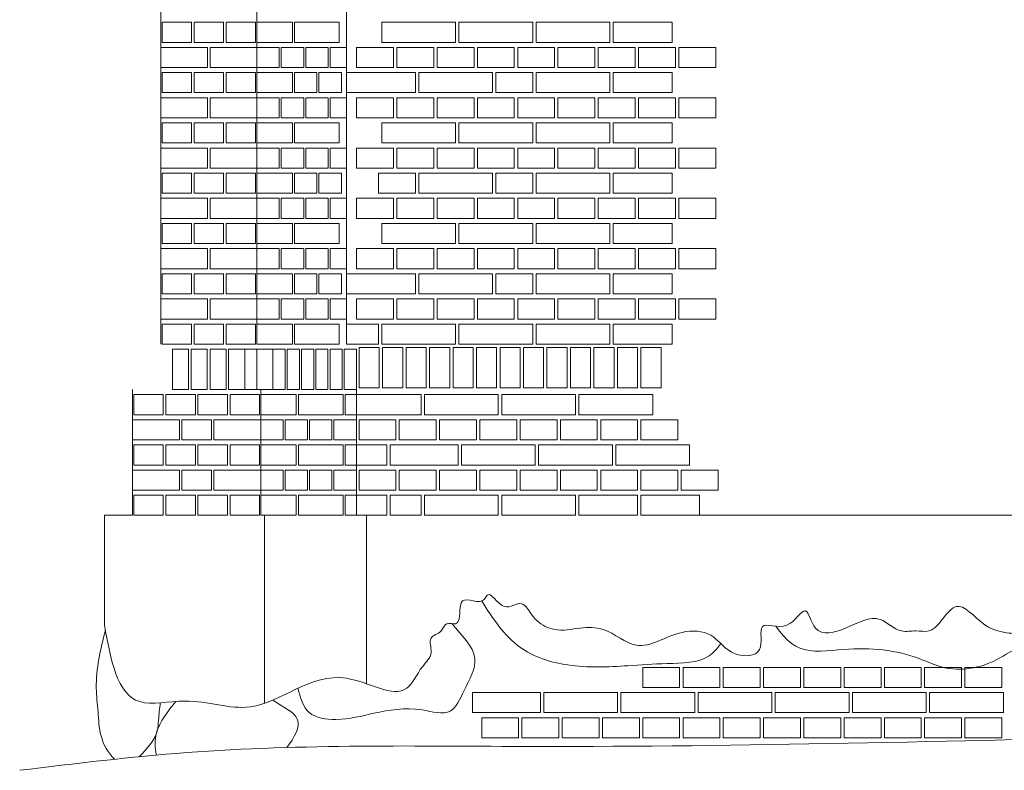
# Model space of a CAD drawing. Header units: millimetres. Extents: x -37887 to 94344, y -69777 to 116976.
# Tile 171 of 205: x 15682 to 18616, y 107490 to 109728. Entities that reach past the tile are written whole.
import ezdxf

# ---------------------------------------------------------------- set-up
doc = ezdxf.new("R2010")
doc.units = ezdxf.units.MM
doc.layers.add('02_odbudowa', color=7, linetype='Continuous', lineweight=30)
doc.layers.add('inwentarka dominiki', color=1, linetype='Continuous', lineweight=13)

# ---------------------------------------------------------------- blocks, each defined once
blk = doc.blocks.new('A$C548F19F9')
at = {"layer": 'inwentarka dominiki'}
for p, q in [((17728.1, 1606.6), (17728.1, 6616.6)), ((17174.8, 2824.7), (17174.8, 1606.6)), ((17460.9, 2606.3), (17460.9, 1606.6)), ((17757.8, 1546.6), (17757.8, 1096.6)), ((17090.7, 1471.6), (17090.7, 1096.6)), ((17472.2, 1471.6), (17472.2, 1096.6)), ((17006.6, 1096.6), (17006.6, 770)), ((17090.7, 1096.6), (17006.6, 1096.6)), ((17483.5, 1096.6), (17483.5, 535.9)), ((17787.4, 1096.6), (17787.4, 594.4)), ((18780.4, 1096.6), (19973.1, 1096.6))]:
    blk.add_line(p, q, dxfattribs=at)
for points in [[(17266.2, 2506.6), (17266.2, 2566.6), (17178.7, 2566.6), (17178.7, 2506.6), (17266.2, 2506.6)], [(17361.6, 2506.6), (17361.6, 2566.6), (17274.1, 2566.6), (17274.1, 2506.6), (17361.6, 2506.6)], [(17457, 2506.6), (17457, 2566.6), (17369.5, 2566.6), (17369.5, 2506.6), (17457, 2506.6)], [(17460.9, 2506.6), (17460.9, 2566.6), (17567.1, 2566.6), (17567.1, 2506.6), (17460.9, 2506.6)], [(17573.2, 2506.6), (17573.2, 2566.6), (17706.6, 2566.6), (17706.6, 2506.6), (17573.2, 2506.6)], [(18053.1, 2566.6), (18053.1, 2506.6), (17833.1, 2506.6), (17833.1, 2566.6), (18053.1, 2566.6)], [(18283.1, 2566.6), (18283.1, 2506.6), (18063.1, 2506.6), (18063.1, 2566.6), (18283.1, 2566.6)], [(18513.1, 2566.6), (18513.1, 2506.6), (18293.1, 2506.6), (18293.1, 2566.6), (18513.1, 2566.6)], [(18698.1, 2506.6), (18523.1, 2506.6), (18523.1, 2566.6), (18698.1, 2566.6), (18698.1, 2506.6)], [(17174.8, 2431.6), (17313.9, 2431.6), (17313.9, 2491.6), (17174.8, 2491.6), (17174.8, 2431.6)], [(17321.8, 2431.6), (17460.9, 2431.6), (17460.9, 2491.6), (17321.8, 2491.6), (17321.8, 2431.6)], [(17527.7, 2431.6), (17460.9, 2431.6), (17460.9, 2491.6), (17527.7, 2491.6), (17527.7, 2431.6)], [(17600.5, 2431.6), (17533.7, 2431.6), (17533.7, 2491.6), (17600.5, 2491.6), (17600.5, 2431.6)], [(17673.3, 2431.6), (17606.5, 2431.6), (17606.5, 2491.6), (17673.3, 2491.6), (17673.3, 2431.6)], [(17728.1, 2431.6), (17679.3, 2431.6), (17679.3, 2491.6), (17728.1, 2491.6), (17728.1, 2431.6)], [(17868.1, 2491.6), (17868.1, 2431.6), (17758.1, 2431.6), (17758.1, 2491.6), (17868.1, 2491.6)], [(17988.1, 2491.6), (17988.1, 2431.6), (17878.1, 2431.6), (17878.1, 2491.6), (17988.1, 2491.6)], [(18108.1, 2491.6), (18108.1, 2431.6), (17998.1, 2431.6), (17998.1, 2491.6), (18108.1, 2491.6)], [(18228.1, 2491.6), (18228.1, 2431.6), (18118.1, 2431.6), (18118.1, 2491.6), (18228.1, 2491.6)], [(18348.1, 2491.6), (18348.1, 2431.6), (18238.1, 2431.6), (18238.1, 2491.6), (18348.1, 2491.6)], [(18468.1, 2491.6), (18468.1, 2431.6), (18358.1, 2431.6), (18358.1, 2491.6), (18468.1, 2491.6)], [(18588.1, 2491.6), (18588.1, 2431.6), (18478.1, 2431.6), (18478.1, 2491.6), (18588.1, 2491.6)], [(18708.1, 2491.6), (18708.1, 2431.6), (18598.1, 2431.6), (18598.1, 2491.6), (18708.1, 2491.6)], [(18828.1, 2491.6), (18828.1, 2431.6), (18718.1, 2431.6), (18718.1, 2491.6), (18828.1, 2491.6)], [(17266.2, 2356.6), (17266.2, 2416.6), (17178.7, 2416.6), (17178.7, 2356.6), (17266.2, 2356.6)], [(17361.6, 2356.6), (17361.6, 2416.6), (17274.1, 2416.6), (17274.1, 2356.6), (17361.6, 2356.6)], [(17457, 2356.6), (17457, 2416.6), (17369.5, 2416.6), (17369.5, 2356.6), (17457, 2356.6)], [(17460.9, 2356.6), (17460.9, 2416.6), (17567.1, 2416.6), (17567.1, 2356.6), (17460.9, 2356.6)], [(17639.9, 2356.6), (17573.2, 2356.6), (17573.2, 2416.6), (17639.9, 2416.6), (17639.9, 2356.6)], [(17712.7, 2356.6), (17646, 2356.6), (17646, 2416.6), (17712.7, 2416.6), (17712.7, 2356.6)], [(17933.1, 2416.6), (17933.1, 2356.6), (17728.1, 2356.6), (17728.1, 2416.6), (17933.1, 2416.6)], [(18163.1, 2416.6), (18163.1, 2356.6), (17943.1, 2356.6), (17943.1, 2416.6), (18163.1, 2416.6)], [(18283.1, 2416.6), (18283.1, 2356.6), (18173.1, 2356.6), (18173.1, 2416.6), (18283.1, 2416.6)], [(18513.1, 2416.6), (18513.1, 2356.6), (18293.1, 2356.6), (18293.1, 2416.6), (18513.1, 2416.6)], [(18698.1, 2356.6), (18523.1, 2356.6), (18523.1, 2416.6), (18698.1, 2416.6), (18698.1, 2356.6)], [(17174.8, 2281.6), (17313.9, 2281.6), (17313.9, 2341.6), (17174.8, 2341.6), (17174.8, 2281.6)], [(17321.8, 2281.6), (17460.9, 2281.6), (17460.9, 2341.6), (17321.8, 2341.6), (17321.8, 2281.6)], [(17527.7, 2281.6), (17460.9, 2281.6), (17460.9, 2341.6), (17527.7, 2341.6), (17527.7, 2281.6)], [(17600.5, 2281.6), (17533.7, 2281.6), (17533.7, 2341.6), (17600.5, 2341.6), (17600.5, 2281.6)], [(17673.3, 2281.6), (17606.5, 2281.6), (17606.5, 2341.6), (17673.3, 2341.6), (17673.3, 2281.6)], [(17728.1, 2281.6), (17679.3, 2281.6), (17679.3, 2341.6), (17728.1, 2341.6), (17728.1, 2281.6)], [(17868.1, 2341.6), (17868.1, 2281.6), (17758.1, 2281.6), (17758.1, 2341.6), (17868.1, 2341.6)], [(17988.1, 2341.6), (17988.1, 2281.6), (17878.1, 2281.6), (17878.1, 2341.6), (17988.1, 2341.6)], [(18108.1, 2341.6), (18108.1, 2281.6), (17998.1, 2281.6), (17998.1, 2341.6), (18108.1, 2341.6)], [(18228.1, 2341.6), (18228.1, 2281.6), (18118.1, 2281.6), (18118.1, 2341.6), (18228.1, 2341.6)], [(18348.1, 2341.6), (18348.1, 2281.6), (18238.1, 2281.6), (18238.1, 2341.6), (18348.1, 2341.6)], [(18468.1, 2341.6), (18468.1, 2281.6), (18358.1, 2281.6), (18358.1, 2341.6), (18468.1, 2341.6)], [(18588.1, 2341.6), (18588.1, 2281.6), (18478.1, 2281.6), (18478.1, 2341.6), (18588.1, 2341.6)], [(18708.1, 2341.6), (18708.1, 2281.6), (18598.1, 2281.6), (18598.1, 2341.6), (18708.1, 2341.6)], [(18828.1, 2341.6), (18828.1, 2281.6), (18718.1, 2281.6), (18718.1, 2341.6), (18828.1, 2341.6)], [(17266.2, 2206.6), (17266.2, 2266.6), (17178.7, 2266.6), (17178.7, 2206.6), (17266.2, 2206.6)], [(17361.6, 2206.6), (17361.6, 2266.6), (17274.1, 2266.6), (17274.1, 2206.6), (17361.6, 2206.6)], [(17457, 2206.6), (17457, 2266.6), (17369.5, 2266.6), (17369.5, 2206.6), (17457, 2206.6)], [(17460.9, 2206.6), (17460.9, 2266.6), (17567.1, 2266.6), (17567.1, 2206.6), (17460.9, 2206.6)], [(17573.2, 2206.6), (17573.2, 2266.6), (17706.6, 2266.6), (17706.6, 2206.6), (17573.2, 2206.6)], [(18053.1, 2266.6), (18053.1, 2206.6), (17833.1, 2206.6), (17833.1, 2266.6), (18053.1, 2266.6)], [(18283.1, 2266.6), (18283.1, 2206.6), (18063.1, 2206.6), (18063.1, 2266.6), (18283.1, 2266.6)], [(18513.1, 2266.6), (18513.1, 2206.6), (18293.1, 2206.6), (18293.1, 2266.6), (18513.1, 2266.6)], [(18698.1, 2206.6), (18523.1, 2206.6), (18523.1, 2266.6), (18698.1, 2266.6), (18698.1, 2206.6)], [(17174.8, 2131.6), (17313.9, 2131.6), (17313.9, 2191.6), (17174.8, 2191.6), (17174.8, 2131.6)], [(17321.8, 2131.6), (17460.9, 2131.6), (17460.9, 2191.6), (17321.8, 2191.6), (17321.8, 2131.6)], [(17527.7, 2131.6), (17460.9, 2131.6), (17460.9, 2191.6), (17527.7, 2191.6), (17527.7, 2131.6)], [(17600.5, 2131.6), (17533.7, 2131.6), (17533.7, 2191.6), (17600.5, 2191.6), (17600.5, 2131.6)], [(17673.3, 2131.6), (17606.5, 2131.6), (17606.5, 2191.6), (17673.3, 2191.6), (17673.3, 2131.6)], [(17728.1, 2131.6), (17679.3, 2131.6), (17679.3, 2191.6), (17728.1, 2191.6), (17728.1, 2131.6)], [(17868.1, 2191.6), (17868.1, 2131.6), (17758.1, 2131.6), (17758.1, 2191.6), (17868.1, 2191.6)], [(17988.1, 2191.6), (17988.1, 2131.6), (17878.1, 2131.6), (17878.1, 2191.6), (17988.1, 2191.6)], [(18108.1, 2191.6), (18108.1, 2131.6), (17998.1, 2131.6), (17998.1, 2191.6), (18108.1, 2191.6)], [(18228.1, 2191.6), (18228.1, 2131.6), (18118.1, 2131.6), (18118.1, 2191.6), (18228.1, 2191.6)], [(18348.1, 2191.6), (18348.1, 2131.6), (18238.1, 2131.6), (18238.1, 2191.6), (18348.1, 2191.6)], [(18468.1, 2191.6), (18468.1, 2131.6), (18358.1, 2131.6), (18358.1, 2191.6), (18468.1, 2191.6)], [(18588.1, 2191.6), (18588.1, 2131.6), (18478.1, 2131.6), (18478.1, 2191.6), (18588.1, 2191.6)], [(18708.1, 2191.6), (18708.1, 2131.6), (18598.1, 2131.6), (18598.1, 2191.6), (18708.1, 2191.6)], [(18828.1, 2191.6), (18828.1, 2131.6), (18718.1, 2131.6), (18718.1, 2191.6), (18828.1, 2191.6)], [(17266.2, 2056.6), (17266.2, 2116.6), (17178.7, 2116.6), (17178.7, 2056.6), (17266.2, 2056.6)], [(17361.6, 2056.6), (17361.6, 2116.6), (17274.1, 2116.6), (17274.1, 2056.6), (17361.6, 2056.6)], [(17457, 2056.6), (17457, 2116.6), (17369.5, 2116.6), (17369.5, 2056.6), (17457, 2056.6)], [(17460.9, 2056.6), (17460.9, 2116.6), (17567.1, 2116.6), (17567.1, 2056.6), (17460.9, 2056.6)], [(17639.9, 2056.6), (17573.2, 2056.6), (17573.2, 2116.6), (17639.9, 2116.6), (17639.9, 2056.6)], [(17712.7, 2056.6), (17646, 2056.6), (17646, 2116.6), (17712.7, 2116.6), (17712.7, 2056.6)], [(17933.1, 2116.6), (17933.1, 2056.6), (17823.1, 2056.6), (17823.1, 2116.6), (17933.1, 2116.6)], [(18163.1, 2116.6), (18163.1, 2056.6), (17943.1, 2056.6), (17943.1, 2116.6), (18163.1, 2116.6)], [(18283.1, 2116.6), (18283.1, 2056.6), (18173.1, 2056.6), (18173.1, 2116.6), (18283.1, 2116.6)], [(18513.1, 2116.6), (18513.1, 2056.6), (18293.1, 2056.6), (18293.1, 2116.6), (18513.1, 2116.6)], [(18698.1, 2056.6), (18523.1, 2056.6), (18523.1, 2116.6), (18698.1, 2116.6), (18698.1, 2056.6)], [(17174.8, 1981.6), (17313.9, 1981.6), (17313.9, 2041.6), (17174.8, 2041.6), (17174.8, 1981.6)], [(17321.8, 1981.6), (17460.9, 1981.6), (17460.9, 2041.6), (17321.8, 2041.6), (17321.8, 1981.6)], [(17527.7, 1981.6), (17460.9, 1981.6), (17460.9, 2041.6), (17527.7, 2041.6), (17527.7, 1981.6)], [(17600.5, 1981.6), (17533.7, 1981.6), (17533.7, 2041.6), (17600.5, 2041.6), (17600.5, 1981.6)], [(17673.3, 1981.6), (17606.5, 1981.6), (17606.5, 2041.6), (17673.3, 2041.6), (17673.3, 1981.6)], [(17728.1, 1981.6), (17679.3, 1981.6), (17679.3, 2041.6), (17728.1, 2041.6), (17728.1, 1981.6)], [(17868.1, 2041.6), (17868.1, 1981.6), (17758.1, 1981.6), (17758.1, 2041.6), (17868.1, 2041.6)], [(17988.1, 2041.6), (17988.1, 1981.6), (17878.1, 1981.6), (17878.1, 2041.6), (17988.1, 2041.6)], [(18108.1, 2041.6), (18108.1, 1981.6), (17998.1, 1981.6), (17998.1, 2041.6), (18108.1, 2041.6)], [(18228.1, 2041.6), (18228.1, 1981.6), (18118.1, 1981.6), (18118.1, 2041.6), (18228.1, 2041.6)], [(18348.1, 2041.6), (18348.1, 1981.6), (18238.1, 1981.6), (18238.1, 2041.6), (18348.1, 2041.6)], [(18468.1, 2041.6), (18468.1, 1981.6), (18358.1, 1981.6), (18358.1, 2041.6), (18468.1, 2041.6)], [(18588.1, 2041.6), (18588.1, 1981.6), (18478.1, 1981.6), (18478.1, 2041.6), (18588.1, 2041.6)], [(18708.1, 2041.6), (18708.1, 1981.6), (18598.1, 1981.6), (18598.1, 2041.6), (18708.1, 2041.6)], [(18828.1, 2041.6), (18828.1, 1981.6), (18718.1, 1981.6), (18718.1, 2041.6), (18828.1, 2041.6)], [(17266.2, 1906.6), (17266.2, 1966.6), (17178.7, 1966.6), (17178.7, 1906.6), (17266.2, 1906.6)], [(17361.6, 1906.6), (17361.6, 1966.6), (17274.1, 1966.6), (17274.1, 1906.6), (17361.6, 1906.6)], [(17457, 1906.6), (17457, 1966.6), (17369.5, 1966.6), (17369.5, 1906.6), (17457, 1906.6)], [(17460.9, 1906.6), (17460.9, 1966.6), (17567.1, 1966.6), (17567.1, 1906.6), (17460.9, 1906.6)], [(17573.2, 1906.6), (17573.2, 1966.6), (17706.6, 1966.6), (17706.6, 1906.6), (17573.2, 1906.6)], [(18053.1, 1966.6), (18053.1, 1906.6), (17833.1, 1906.6), (17833.1, 1966.6), (18053.1, 1966.6)], [(18283.1, 1966.6), (18283.1, 1906.6), (18063.1, 1906.6), (18063.1, 1966.6), (18283.1, 1966.6)], [(18513.1, 1966.6), (18513.1, 1906.6), (18293.1, 1906.6), (18293.1, 1966.6), (18513.1, 1966.6)], [(18698.1, 1906.6), (18523.1, 1906.6), (18523.1, 1966.6), (18698.1, 1966.6), (18698.1, 1906.6)], [(17174.8, 1831.6), (17313.9, 1831.6), (17313.9, 1891.6), (17174.8, 1891.6), (17174.8, 1831.6)], [(17321.8, 1831.6), (17460.9, 1831.6), (17460.9, 1891.6), (17321.8, 1891.6), (17321.8, 1831.6)], [(17527.7, 1831.6), (17460.9, 1831.6), (17460.9, 1891.6), (17527.7, 1891.6), (17527.7, 1831.6)], [(17600.5, 1831.6), (17533.7, 1831.6), (17533.7, 1891.6), (17600.5, 1891.6), (17600.5, 1831.6)], [(17673.3, 1831.6), (17606.5, 1831.6), (17606.5, 1891.6), (17673.3, 1891.6), (17673.3, 1831.6)], [(17728.1, 1831.6), (17679.3, 1831.6), (17679.3, 1891.6), (17728.1, 1891.6), (17728.1, 1831.6)], [(17868.1, 1891.6), (17868.1, 1831.6), (17758.1, 1831.6), (17758.1, 1891.6), (17868.1, 1891.6)], [(17988.1, 1891.6), (17988.1, 1831.6), (17878.1, 1831.6), (17878.1, 1891.6), (17988.1, 1891.6)], [(18108.1, 1891.6), (18108.1, 1831.6), (17998.1, 1831.6), (17998.1, 1891.6), (18108.1, 1891.6)], [(18228.1, 1891.6), (18228.1, 1831.6), (18118.1, 1831.6), (18118.1, 1891.6), (18228.1, 1891.6)], [(18348.1, 1891.6), (18348.1, 1831.6), (18238.1, 1831.6), (18238.1, 1891.6), (18348.1, 1891.6)], [(18468.1, 1891.6), (18468.1, 1831.6), (18358.1, 1831.6), (18358.1, 1891.6), (18468.1, 1891.6)], [(18588.1, 1891.6), (18588.1, 1831.6), (18478.1, 1831.6), (18478.1, 1891.6), (18588.1, 1891.6)], [(18708.1, 1891.6), (18708.1, 1831.6), (18598.1, 1831.6), (18598.1, 1891.6), (18708.1, 1891.6)], [(18828.1, 1891.6), (18828.1, 1831.6), (18718.1, 1831.6), (18718.1, 1891.6), (18828.1, 1891.6)], [(17266.2, 1756.6), (17266.2, 1816.6), (17178.7, 1816.6), (17178.7, 1756.6), (17266.2, 1756.6)], [(17361.6, 1756.6), (17361.6, 1816.6), (17274.1, 1816.6), (17274.1, 1756.6), (17361.6, 1756.6)], [(17457, 1756.6), (17457, 1816.6), (17369.5, 1816.6), (17369.5, 1756.6), (17457, 1756.6)], [(17460.9, 1756.6), (17460.9, 1816.6), (17567.1, 1816.6), (17567.1, 1756.6), (17460.9, 1756.6)], [(17639.9, 1756.6), (17573.2, 1756.6), (17573.2, 1816.6), (17639.9, 1816.6), (17639.9, 1756.6)], [(17712.7, 1756.6), (17646, 1756.6), (17646, 1816.6), (17712.7, 1816.6), (17712.7, 1756.6)], [(17933.1, 1816.6), (17933.1, 1756.6), (17728.1, 1756.6), (17728.1, 1816.6), (17933.1, 1816.6)], [(18163.1, 1816.6), (18163.1, 1756.6), (17943.1, 1756.6), (17943.1, 1816.6), (18163.1, 1816.6)], [(18283.1, 1816.6), (18283.1, 1756.6), (18173.1, 1756.6), (18173.1, 1816.6), (18283.1, 1816.6)], [(18513.1, 1816.6), (18513.1, 1756.6), (18293.1, 1756.6), (18293.1, 1816.6), (18513.1, 1816.6)], [(18698.1, 1756.6), (18523.1, 1756.6), (18523.1, 1816.6), (18698.1, 1816.6), (18698.1, 1756.6)], [(17174.8, 1681.6), (17313.9, 1681.6), (17313.9, 1741.6), (17174.8, 1741.6), (17174.8, 1681.6)], [(17321.8, 1681.6), (17460.9, 1681.6), (17460.9, 1741.6), (17321.8, 1741.6), (17321.8, 1681.6)], [(17527.7, 1681.6), (17460.9, 1681.6), (17460.9, 1741.6), (17527.7, 1741.6), (17527.7, 1681.6)], [(17600.5, 1681.6), (17533.7, 1681.6), (17533.7, 1741.6), (17600.5, 1741.6), (17600.5, 1681.6)], [(17673.3, 1681.6), (17606.5, 1681.6), (17606.5, 1741.6), (17673.3, 1741.6), (17673.3, 1681.6)], [(17728.1, 1681.6), (17679.3, 1681.6), (17679.3, 1741.6), (17728.1, 1741.6), (17728.1, 1681.6)], [(17868.1, 1741.6), (17868.1, 1681.6), (17758.1, 1681.6), (17758.1, 1741.6), (17868.1, 1741.6)], [(17988.1, 1741.6), (17988.1, 1681.6), (17878.1, 1681.6), (17878.1, 1741.6), (17988.1, 1741.6)], [(18108.1, 1741.6), (18108.1, 1681.6), (17998.1, 1681.6), (17998.1, 1741.6), (18108.1, 1741.6)], [(18228.1, 1741.6), (18228.1, 1681.6), (18118.1, 1681.6), (18118.1, 1741.6), (18228.1, 1741.6)], [(18348.1, 1741.6), (18348.1, 1681.6), (18238.1, 1681.6), (18238.1, 1741.6), (18348.1, 1741.6)], [(18468.1, 1741.6), (18468.1, 1681.6), (18358.1, 1681.6), (18358.1, 1741.6), (18468.1, 1741.6)], [(18588.1, 1741.6), (18588.1, 1681.6), (18478.1, 1681.6), (18478.1, 1741.6), (18588.1, 1741.6)], [(18708.1, 1741.6), (18708.1, 1681.6), (18598.1, 1681.6), (18598.1, 1741.6), (18708.1, 1741.6)], [(18828.1, 1741.6), (18828.1, 1681.6), (18718.1, 1681.6), (18718.1, 1741.6), (18828.1, 1741.6)], [(17266.2, 1606.6), (17266.2, 1666.6), (17178.7, 1666.6), (17178.7, 1606.6), (17266.2, 1606.6)], [(17361.6, 1606.6), (17361.6, 1666.6), (17274.1, 1666.6), (17274.1, 1606.6), (17361.6, 1606.6)], [(17457, 1606.6), (17457, 1666.6), (17369.5, 1666.6), (17369.5, 1606.6), (17457, 1606.6)], [(17460.9, 1606.6), (17460.9, 1666.6), (17567.1, 1666.6), (17567.1, 1606.6), (17460.9, 1606.6)], [(17573.2, 1606.6), (17573.2, 1666.6), (17706.6, 1666.6), (17706.6, 1606.6), (17573.2, 1606.6)], [(17823.1, 1666.6), (17823.1, 1606.6), (17728.1, 1606.6), (17728.1, 1666.6), (17823.1, 1666.6)], [(18053.1, 1666.6), (18053.1, 1606.6), (17833.1, 1606.6), (17833.1, 1666.6), (18053.1, 1666.6)], [(18283.1, 1666.6), (18283.1, 1606.6), (18063.1, 1606.6), (18063.1, 1666.6), (18283.1, 1666.6)], [(18513.1, 1666.6), (18513.1, 1606.6), (18293.1, 1606.6), (18293.1, 1666.6), (18513.1, 1666.6)], [(18698.1, 1606.6), (18523.1, 1606.6), (18523.1, 1666.6), (18698.1, 1666.6), (18698.1, 1606.6)], [(17825.4, 1476.6), (17825.4, 1596.6), (17765.4, 1596.6), (17765.4, 1476.6), (17825.4, 1476.6)], [(17895.4, 1476.6), (17895.4, 1596.6), (17835.4, 1596.6), (17835.4, 1476.6), (17895.4, 1476.6)], [(17965.4, 1476.6), (17965.4, 1596.6), (17905.4, 1596.6), (17905.4, 1476.6), (17965.4, 1476.6)], [(18035.4, 1476.6), (18035.4, 1596.6), (17975.4, 1596.6), (17975.4, 1476.6), (18035.4, 1476.6)], [(18105.4, 1476.6), (18105.4, 1596.6), (18045.4, 1596.6), (18045.4, 1476.6), (18105.4, 1476.6)], [(18175.4, 1476.6), (18175.4, 1596.6), (18115.4, 1596.6), (18115.4, 1476.6), (18175.4, 1476.6)], [(18245.4, 1476.6), (18245.4, 1596.6), (18185.4, 1596.6), (18185.4, 1476.6), (18245.4, 1476.6)], [(18315.4, 1476.6), (18315.4, 1596.6), (18255.4, 1596.6), (18255.4, 1476.6), (18315.4, 1476.6)], [(18385.4, 1476.6), (18385.4, 1596.6), (18325.4, 1596.6), (18325.4, 1476.6), (18385.4, 1476.6)], [(18385.4, 1476.6), (18385.4, 1596.6), (18325.4, 1596.6), (18325.4, 1476.6), (18385.4, 1476.6)], [(18455.4, 1476.6), (18455.4, 1596.6), (18395.4, 1596.6), (18395.4, 1476.6), (18455.4, 1476.6)], [(18525.4, 1476.6), (18525.4, 1596.6), (18465.4, 1596.6), (18465.4, 1476.6), (18525.4, 1476.6)], [(18595.4, 1476.6), (18595.4, 1596.6), (18535.4, 1596.6), (18535.4, 1476.6), (18595.4, 1476.6)], [(18665.4, 1476.6), (18665.4, 1596.6), (18605.4, 1596.6), (18605.4, 1476.6), (18665.4, 1476.6)], [(17182.1, 1396.6), (17182.1, 1456.6), (17094.6, 1456.6), (17094.6, 1396.6), (17182.1, 1396.6)], [(17277.5, 1396.6), (17277.5, 1456.6), (17190, 1456.6), (17190, 1396.6), (17277.5, 1396.6)], [(17372.9, 1396.6), (17372.9, 1456.6), (17285.4, 1456.6), (17285.4, 1396.6), (17372.9, 1396.6)], [(17468.2, 1396.6), (17468.2, 1456.6), (17380.8, 1456.6), (17380.8, 1396.6), (17468.2, 1396.6)], [(17472.2, 1396.6), (17472.2, 1456.6), (17578.4, 1456.6), (17578.4, 1396.6), (17472.2, 1396.6)], [(17584.5, 1396.6), (17584.5, 1456.6), (17717.9, 1456.6), (17717.9, 1396.6), (17584.5, 1396.6)], [(17724, 1396.6), (17724, 1456.6), (17757.8, 1456.6), (17757.8, 1396.6), (17724, 1396.6)], [(17950.4, 1456.6), (17950.4, 1396.6), (17757.8, 1396.6), (17757.8, 1456.6), (17950.4, 1456.6)], [(18180.4, 1456.6), (18180.4, 1396.6), (17960.4, 1396.6), (17960.4, 1456.6), (18180.4, 1456.6)], [(18410.4, 1456.6), (18410.4, 1396.6), (18190.4, 1396.6), (18190.4, 1456.6), (18410.4, 1456.6)], [(18640.4, 1456.6), (18640.4, 1396.6), (18420.4, 1396.6), (18420.4, 1456.6), (18640.4, 1456.6)], [(17090.7, 1321.6), (17229.8, 1321.6), (17229.8, 1381.6), (17090.7, 1381.6), (17090.7, 1321.6)], [(17325.2, 1321.6), (17325.2, 1381.6), (17237.7, 1381.6), (17237.7, 1321.6), (17325.2, 1321.6)], [(17333.1, 1321.6), (17472.2, 1321.6), (17472.2, 1381.6), (17333.1, 1381.6), (17333.1, 1321.6)], [(17539, 1321.6), (17472.2, 1321.6), (17472.2, 1381.6), (17539, 1381.6), (17539, 1321.6)], [(17611.8, 1321.6), (17545, 1321.6), (17545, 1381.6), (17611.8, 1381.6), (17611.8, 1321.6)], [(17684.6, 1321.6), (17617.8, 1321.6), (17617.8, 1381.6), (17684.6, 1381.6), (17684.6, 1321.6)], [(17757.8, 1321.6), (17690.6, 1321.6), (17690.6, 1381.6), (17757.8, 1381.6), (17757.8, 1321.6)], [(17875.4, 1381.6), (17875.4, 1321.6), (17765.4, 1321.6), (17765.4, 1381.6), (17875.4, 1381.6)], [(17995.4, 1381.6), (17995.4, 1321.6), (17885.4, 1321.6), (17885.4, 1381.6), (17995.4, 1381.6)], [(18115.4, 1381.6), (18115.4, 1321.6), (18005.4, 1321.6), (18005.4, 1381.6), (18115.4, 1381.6)], [(18235.4, 1381.6), (18235.4, 1321.6), (18125.4, 1321.6), (18125.4, 1381.6), (18235.4, 1381.6)], [(18355.4, 1381.6), (18355.4, 1321.6), (18245.4, 1321.6), (18245.4, 1381.6), (18355.4, 1381.6)], [(18475.4, 1381.6), (18475.4, 1321.6), (18365.4, 1321.6), (18365.4, 1381.6), (18475.4, 1381.6)], [(18595.4, 1381.6), (18595.4, 1321.6), (18485.4, 1321.6), (18485.4, 1381.6), (18595.4, 1381.6)], [(18715.4, 1381.6), (18715.4, 1321.6), (18605.4, 1321.6), (18605.4, 1381.6), (18715.4, 1381.6)], [(17182.1, 1246.6), (17182.1, 1306.6), (17094.6, 1306.6), (17094.6, 1246.6), (17182.1, 1246.6)], [(17277.5, 1246.6), (17277.5, 1306.6), (17190, 1306.6), (17190, 1246.6), (17277.5, 1246.6)], [(17372.9, 1246.6), (17372.9, 1306.6), (17285.4, 1306.6), (17285.4, 1246.6), (17372.9, 1246.6)], [(17468.2, 1246.6), (17468.2, 1306.6), (17380.8, 1306.6), (17380.8, 1246.6), (17468.2, 1246.6)], [(17472.2, 1246.6), (17472.2, 1306.6), (17578.4, 1306.6), (17578.4, 1246.6), (17472.2, 1246.6)], [(17584.5, 1246.6), (17584.5, 1306.6), (17717.9, 1306.6), (17717.9, 1246.6), (17584.5, 1246.6)], [(17724, 1246.6), (17724, 1306.6), (17757.8, 1306.6), (17757.8, 1246.6), (17724, 1246.6)], [(17847.8, 1306.6), (17847.8, 1246.6), (17757.8, 1246.6), (17757.8, 1306.6), (17847.8, 1306.6)], [(18060.4, 1306.6), (18060.4, 1246.6), (17857.8, 1246.6), (17857.8, 1306.6), (18060.4, 1306.6)], [(18290.4, 1306.6), (18290.4, 1246.6), (18070.4, 1246.6), (18070.4, 1306.6), (18290.4, 1306.6)], [(18520.4, 1306.6), (18520.4, 1246.6), (18300.4, 1246.6), (18300.4, 1306.6), (18520.4, 1306.6)], [(18750.4, 1306.6), (18750.4, 1246.6), (18530.4, 1246.6), (18530.4, 1306.6), (18750.4, 1306.6)], [(17090.7, 1171.6), (17229.8, 1171.6), (17229.8, 1231.6), (17090.7, 1231.6), (17090.7, 1171.6)], [(17325.2, 1171.6), (17325.2, 1231.6), (17237.7, 1231.6), (17237.7, 1171.6), (17325.2, 1171.6)], [(17333.1, 1171.6), (17472.2, 1171.6), (17472.2, 1231.6), (17333.1, 1231.6), (17333.1, 1171.6)], [(17539, 1171.6), (17472.2, 1171.6), (17472.2, 1231.6), (17539, 1231.6), (17539, 1171.6)], [(17611.8, 1171.6), (17545, 1171.6), (17545, 1231.6), (17611.8, 1231.6), (17611.8, 1171.6)], [(17684.6, 1171.6), (17617.8, 1171.6), (17617.8, 1231.6), (17684.6, 1231.6), (17684.6, 1171.6)], [(17757.8, 1171.6), (17690.6, 1171.6), (17690.6, 1231.6), (17757.8, 1231.6), (17757.8, 1171.6)], [(17875.4, 1231.6), (17875.4, 1171.6), (17765.4, 1171.6), (17765.4, 1231.6), (17875.4, 1231.6)], [(17995.4, 1231.6), (17995.4, 1171.6), (17885.4, 1171.6), (17885.4, 1231.6), (17995.4, 1231.6)], [(18115.4, 1231.6), (18115.4, 1171.6), (18005.4, 1171.6), (18005.4, 1231.6), (18115.4, 1231.6)], [(18235.4, 1231.6), (18235.4, 1171.6), (18125.4, 1171.6), (18125.4, 1231.6), (18235.4, 1231.6)], [(18355.4, 1231.6), (18355.4, 1171.6), (18245.4, 1171.6), (18245.4, 1231.6), (18355.4, 1231.6)], [(18475.4, 1231.6), (18475.4, 1171.6), (18365.4, 1171.6), (18365.4, 1231.6), (18475.4, 1231.6)], [(18595.4, 1231.6), (18595.4, 1171.6), (18485.4, 1171.6), (18485.4, 1231.6), (18595.4, 1231.6)], [(18715.4, 1231.6), (18715.4, 1171.6), (18605.4, 1171.6), (18605.4, 1231.6), (18715.4, 1231.6)], [(18835.4, 1231.6), (18835.4, 1171.6), (18725.4, 1171.6), (18725.4, 1231.6), (18835.4, 1231.6)], [(17182.1, 1096.6), (17182.1, 1156.6), (17094.6, 1156.6), (17094.6, 1096.6), (17182.1, 1096.6)], [(17277.5, 1096.6), (17277.5, 1156.6), (17190, 1156.6), (17190, 1096.6), (17277.5, 1096.6)], [(17372.9, 1096.6), (17372.9, 1156.6), (17285.4, 1156.6), (17285.4, 1096.6), (17372.9, 1096.6)], [(17468.2, 1096.6), (17468.2, 1156.6), (17380.8, 1156.6), (17380.8, 1096.6), (17468.2, 1096.6)], [(17472.2, 1096.6), (17472.2, 1156.6), (17578.4, 1156.6), (17578.4, 1096.6), (17472.2, 1096.6)], [(17584.5, 1096.6), (17584.5, 1156.6), (17717.9, 1156.6), (17717.9, 1096.6), (17584.5, 1096.6)], [(17724, 1096.6), (17724, 1156.6), (17757.8, 1156.6), (17757.8, 1096.6), (17724, 1096.6)], [(17847.8, 1156.6), (17847.8, 1096.6), (17757.8, 1096.6), (17757.8, 1156.6), (17847.8, 1156.6)], [(17950.4, 1156.6), (17950.4, 1096.6), (17857.8, 1096.6), (17857.8, 1156.6), (17950.4, 1156.6)], [(18180.4, 1156.6), (18180.4, 1096.6), (17960.4, 1096.6), (17960.4, 1156.6), (18180.4, 1156.6)], [(18410.4, 1156.6), (18410.4, 1096.6), (18190.4, 1096.6), (18190.4, 1156.6), (18410.4, 1156.6)], [(18595.4, 1096.6), (18420.4, 1096.6), (18420.4, 1156.6), (18595.4, 1156.6), (18595.4, 1096.6)], [(18780.4, 1096.6), (18605.4, 1096.6), (18605.4, 1156.6), (18780.4, 1156.6), (18780.4, 1096.6)], [(18720.8, 643.4), (18720.8, 583.4), (18610.8, 583.4), (18610.8, 643.4), (18720.8, 643.4)], [(18840.8, 643.4), (18840.8, 583.4), (18730.8, 583.4), (18730.8, 643.4), (18840.8, 643.4)], [(18960.8, 643.4), (18960.8, 583.4), (18850.8, 583.4), (18850.8, 643.4), (18960.8, 643.4)], [(19080.8, 643.4), (19080.8, 583.4), (18970.8, 583.4), (18970.8, 643.4), (19080.8, 643.4)], [(19200.8, 643.4), (19200.8, 583.4), (19090.8, 583.4), (19090.8, 643.4), (19200.8, 643.4)], [(19320.8, 643.4), (19320.8, 583.4), (19210.8, 583.4), (19210.8, 643.4), (19320.8, 643.4)], [(19440.8, 643.4), (19440.8, 583.4), (19330.8, 583.4), (19330.8, 643.4), (19440.8, 643.4)], [(19560.8, 643.4), (19560.8, 583.4), (19450.8, 583.4), (19450.8, 643.4), (19560.8, 643.4)], [(19680.8, 643.4), (19680.8, 583.4), (19570.8, 583.4), (19570.8, 643.4), (19680.8, 643.4)], [(18305.8, 568.4), (18305.8, 508.4), (18103.1, 508.4), (18103.1, 568.4), (18305.8, 568.4)], [(18535.8, 568.4), (18535.8, 508.4), (18315.8, 508.4), (18315.8, 568.4), (18535.8, 568.4)], [(18765.8, 568.4), (18765.8, 508.4), (18545.8, 508.4), (18545.8, 568.4), (18765.8, 568.4)], [(18995.8, 568.4), (18995.8, 508.4), (18775.8, 508.4), (18775.8, 568.4), (18995.8, 568.4)], [(19225.8, 568.4), (19225.8, 508.4), (19005.8, 508.4), (19005.8, 568.4), (19225.8, 568.4)], [(19455.8, 568.4), (19455.8, 508.4), (19235.8, 508.4), (19235.8, 568.4), (19455.8, 568.4)], [(19685.8, 568.4), (19685.8, 508.4), (19465.8, 508.4), (19465.8, 568.4), (19685.8, 568.4)], [(18240.8, 493.4), (18240.8, 433.4), (18130.8, 433.4), (18130.8, 493.4), (18240.8, 493.4)], [(18360.8, 493.4), (18360.8, 433.4), (18250.8, 433.4), (18250.8, 493.4), (18360.8, 493.4)], [(18480.8, 493.4), (18480.8, 433.4), (18370.8, 433.4), (18370.8, 493.4), (18480.8, 493.4)], [(18600.8, 493.4), (18600.8, 433.4), (18490.8, 433.4), (18490.8, 493.4), (18600.8, 493.4)], [(18720.8, 493.4), (18720.8, 433.4), (18610.8, 433.4), (18610.8, 493.4), (18720.8, 493.4)], [(18840.8, 493.4), (18840.8, 433.4), (18730.8, 433.4), (18730.8, 493.4), (18840.8, 493.4)], [(18960.8, 493.4), (18960.8, 433.4), (18850.8, 433.4), (18850.8, 493.4), (18960.8, 493.4)], [(19080.8, 493.4), (19080.8, 433.4), (18970.8, 433.4), (18970.8, 493.4), (19080.8, 493.4)], [(19200.8, 493.4), (19200.8, 433.4), (19090.8, 433.4), (19090.8, 493.4), (19200.8, 493.4)], [(19320.8, 493.4), (19320.8, 433.4), (19210.8, 433.4), (19210.8, 493.4), (19320.8, 493.4)], [(19440.8, 493.4), (19440.8, 433.4), (19330.8, 433.4), (19330.8, 493.4), (19440.8, 493.4)], [(19560.8, 493.4), (19560.8, 433.4), (19450.8, 433.4), (19450.8, 493.4), (19560.8, 493.4)], [(19680.8, 493.4), (19680.8, 433.4), (19570.8, 433.4), (19570.8, 493.4), (19680.8, 493.4)]]:
    blk.add_lwpolyline(points, dxfattribs=at)
for points in [[(17209.9, 1591.6), (17257.6, 1591.6), (17257.6, 1471.6), (17209.9, 1471.6)], [(17265.5, 1591.6), (17313.2, 1591.6), (17313.2, 1471.6), (17265.5, 1471.6)], [(17321.2, 1591.6), (17368.9, 1591.6), (17368.9, 1471.6), (17321.2, 1471.6)], [(17376.8, 1591.6), (17424.5, 1591.6), (17424.5, 1471.6), (17376.8, 1471.6)], [(17460.9, 1591.6), (17424.5, 1591.6), (17424.5, 1471.6), (17460.9, 1471.6)], [(17460.9, 1591.6), (17508.6, 1591.6), (17508.6, 1471.6), (17460.9, 1471.6)], [(17508.6, 1591.6), (17545, 1591.6), (17545, 1471.6), (17508.6, 1471.6)], [(17551.5, 1591.6), (17587.9, 1591.6), (17587.9, 1471.6), (17551.5, 1471.6)], [(17593.9, 1591.6), (17630.3, 1591.6), (17630.3, 1471.6), (17593.9, 1471.6)], [(17636.4, 1591.6), (17672.8, 1591.6), (17672.8, 1471.6), (17636.4, 1471.6)], [(17678.9, 1591.6), (17715.3, 1591.6), (17715.3, 1471.6), (17678.9, 1471.6)], [(17721.3, 1591.6), (17757.8, 1591.6), (17757.8, 1471.6), (17721.3, 1471.6)]]:
    blk.add_lwpolyline(points, close=True, dxfattribs=at)
blk.add_spline([(17006.6, 770), (17111.7, 541.2), (17245.8, 542.9), (17441.4, 525.6), (17727.8, 611), (17907.3, 581.1), (17954.3, 645.2), (17980, 687.9), (17980, 730.6), (18009.9, 751.9), (18027, 773.3), (18052.7, 773.3), (18074, 841.6), (18138.2, 845.9), (18146.7, 858.7), (18198, 824.5), (18249.3, 833.1), (18275, 807.4), (18296.3, 781.8), (18347.6, 756.2), (18424.6, 760.5), (18493, 756.2), (18591.3, 709.2), (18728.1, 747.7), (18813.6, 739.1), (18886.2, 683.6), (18958.9, 696.4), (18967.5, 764.7), (19040.1, 769), (19095.7, 811.7), (19125.6, 760.5), (19215.4, 760.5), (19318, 786.1), (19382.1, 751.9), (19424.9, 751.9), (19463.3, 751.9), (19510.4, 794.6), (19544.6, 824.5), (19625.8, 773.3), (19689.9, 747.7), (19741.2, 743.4), (19792.5, 756.2), (19843.8, 798.9), (19928.3, 796), (20019.4, 761.4), (20156.7, 766.8), (20186.3, 739.9), (20234.8, 739.9), (20248.3, 723.8), (20272.5, 675.3), (20364.1, 670), (20428.7, 723.8), (20431.4, 769.5), (20493.4, 777.6), (20549.9, 807.2), (20595.7, 764.1), (20646.9, 788.3), (20700.7, 807.2), (20730.3, 785.6), (20792.3, 807.2), (20849.3, 826.2), (20974, 870.5), (21054.4, 853.9), (21189.1, 870.5), (21324.8, 953.6), (21579.6, 1028)], degree=3, dxfattribs=at)
for points, knots in [([(18130.8, 841.2), (18164, 789.5), (18225.4, 693.7), (18396.1, 638.8), (18547, 646.7), (18683.5, 656.4), (18795.9, 655.6), (18833.2, 700.1), (18843, 714.6)], [0, 0, 0, 0, 178.499158, 330.730965, 509.581918, 626.85214, 754.732141, 807.005988, 807.005988, 807.005988, 807.005988]), ([(19007.2, 766.2), (19027.5, 737.8), (19079.2, 679.4), (19246.7, 707.2), (19390.2, 693.3), (19531.3, 625.7), (19648.2, 646.6), (19740.8, 717.8), (19848.9, 714), (19879.2, 775.7), (19893.8, 805.4)], [39.120058, 39.120058, 39.120058, 39.120058, 137.211929, 270.281569, 498.793727, 572.046899, 733.838255, 817.696519, 921.339798, 1014.323263, 1014.323263, 1014.323263, 1014.323263]), ([(17583.4, 581), (17590.7, 553.1), (17605.8, 496.1), (17711, 482.1), (17818.7, 510.4), (17928.1, 528.7), (18043.8, 493), (18080.8, 585.1), (18137.2, 679), (18069.3, 740.2), (18042.4, 773.4)], [0, 0, 0, 0, 79.465648, 162.026842, 276.395336, 420.157889, 504.297772, 577.858102, 679.070891, 803.07721, 803.07721, 803.07721, 803.07721]), ([(17009.4, 754.3), (16995.3, 696.9), (16975.6, 616.3), (16988.5, 510.5), (16991.1, 435.7), (17017.1, 387.4), (17037, 369.4)], [0, 0, 0, 0, 174.760393, 245.56151, 318.020357, 398.671043, 398.671043, 398.671043, 398.671043]), ([(17110, 376.8), (17133.3, 400.9), (17164.3, 432.8), (17167.9, 493), (17171.1, 520.5), (17173, 537.7)], [0, 0, 0, 0, 94.88213, 126.02845, 177.814336, 177.814336, 177.814336, 177.814336]), ([(17219.5, 541.7), (17196.3, 512), (17155.7, 465.2), (17156.7, 404.1), (17161.9, 381.7)], [128.615762, 128.615762, 128.615762, 128.615762, 239.099169, 304.572408, 304.572408, 304.572408, 304.572408]), ([(17549.9, 404.4), (17573.1, 433.3), (17607.9, 499.5), (17536.4, 524.8), (17508.9, 545.8)], [788.310492, 788.310492, 788.310492, 788.310492, 882.104621, 976.32615, 976.32615, 976.32615, 976.32615]), ([(16754.1, 336.5), (16920, 356.6), (17430.5, 418.5), (19177.6, 383.8), (21001.3, 493.4), (22399.3, 408.9), (22613.3, 383.8)], [0, 0, 0, 0, 500.184389, 1538.639825, 5251.800026, 5865.08768, 5865.08768, 5865.08768, 5865.08768])]:
    blk.add_open_spline(points, degree=3, knots=knots, dxfattribs=at)

msp = doc.modelspace()

# ---------------------------------------------------------------- block references
at = {"layer": '02_odbudowa'}
msp.add_blockref('A$C548F19F9', (-1072.5, 107153.6), dxfattribs=at)

doc.saveas('drawing.dxf')
